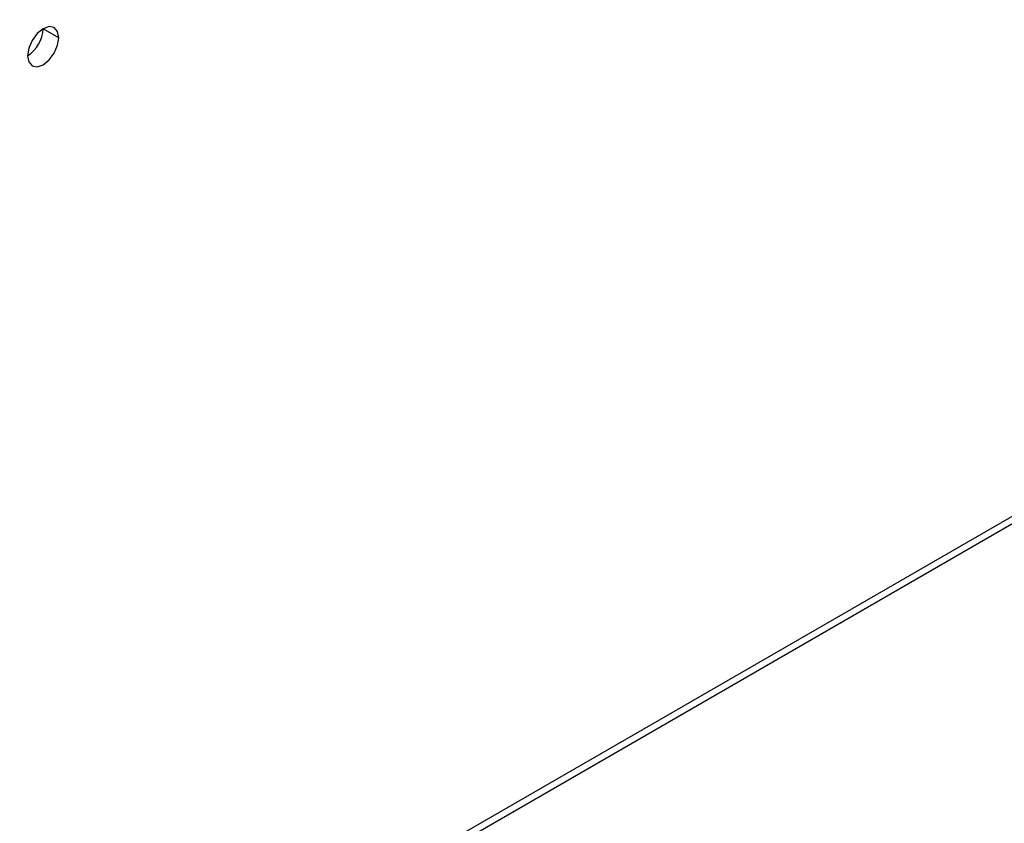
# Model space of a CAD drawing. Header units: millimetres. Extents: x 0 to 1118, y 0 to 864.
# Tile 88 of 254: x 924.68 to 932.11, y 633.51 to 639.57. Entities that reach past the tile are written whole.
import ezdxf

# ---------------------------------------------------------------- set-up
doc = ezdxf.new("R2010")
doc.units = ezdxf.units.MM

msp = doc.modelspace()

# ---------------------------------------------------------------- linework, layer by layer
at = {"color": 7, "linetype": 'Continuous', "lineweight": 25}
for p, q in [((902.94, 618.9576), (968.701, 656.9205)), ((902.9055, 618.8812), (968.6664, 656.8442)), ((924.9782, 639.4371), (924.8603, 639.5051))]:
    msp.add_line(p, q, dxfattribs=at)
at = {"color": 7, "linetype": 'Continuous', "lineweight": 25, "flags": 128}
for points in [[(924.9782, 639.4371), (924.9692, 639.484), (924.9437, 639.5134), (924.9054, 639.5208), (924.8603, 639.5051), (924.8152, 639.4687), (924.777, 639.4171), (924.7515, 639.3582), (924.7425, 639.301)], [(924.7425, 639.301), (924.7515, 639.2541), (924.777, 639.2247), (924.8152, 639.2173), (924.8603, 639.2329), (924.9054, 639.2693), (924.9437, 639.3209), (924.9692, 639.3798), (924.9782, 639.4371)]]:
    msp.add_lwpolyline(points, dxfattribs=at)
at = {"color": 7, "linetype": 'Continuous', "lineweight": 25}
msp.add_arc((924.6045, 639.5167), 0.2561, 302.60548, 357.39452, dxfattribs=at)

doc.saveas('drawing.dxf')
